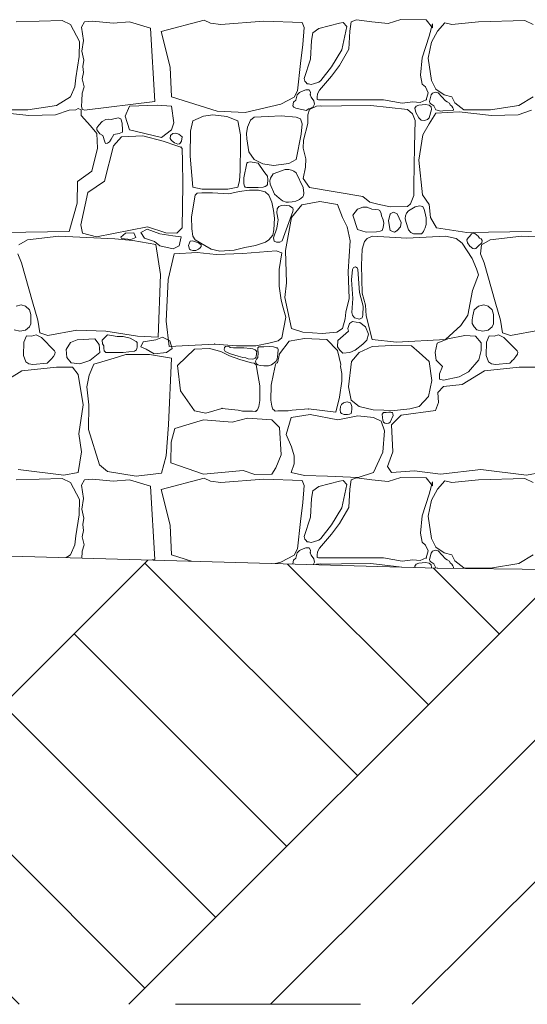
# Model space of a CAD drawing. Header units: millimetres. Extents: x 67877 to 166263, y -957 to 33454.
# Tile 17 of 98: x 75494 to 76482, y 716 to 2632. Entities that reach past the tile are written whole.
import ezdxf

# ---------------------------------------------------------------- set-up
doc = ezdxf.new("R2010")
doc.units = ezdxf.units.MM
doc.linetypes.add('Przerywana', pattern=[360, 180, -180])
doc.linetypes.add('Wipeout_Contour', pattern=[1000, 0, -1000])
for name, color, linetype, lineweight in [('0_Nr_pióra__1', 7, 'Continuous', 13), ('0_Nr_pióra__102', 9, 'Continuous', 5), ('0_Nr_pióra__93', 7, 'Continuous', 13), ('_elementy3d_Nr_pióra__102', 9, 'Continuous', 5), ('_elementy3d_Nr_pióra__2', 8, 'Continuous', 5)]:
    doc.layers.add(name, color=color, linetype=linetype, lineweight=lineweight)
doc.layers.add('_elementy3d', color=7, linetype='Continuous')

# ---------------------------------------------------------------- blocks, each defined once
blk = doc.blocks.new('*X24', base_point=(739731.4, 4226.7))
at = {"layer": '_elementy3d_Nr_pióra__102', "linetype": 'Continuous'}
for p, q in [((763838.7, -232.3), (763749, -234.5)), ((763855.3, -240.2), (763838.7, -232.3)), ((763872.4, -272.9), (763855.3, -240.2)), ((763882.3, -234.8), (763876.3, -245.3)), ((763876.3, -245.3), (763880.3, -271.3)), ((763897.9, -233.2), (763882.3, -234.8)), ((763938.3, -237.5), (763897.9, -233.2)), ((763970, -235), (763938.3, -237.5)), ((764010.5, -247.2), (763970, -235)), ((764019.1, -389.8), (764010.5, -247.2)), ((764031.4, -253.4), (764115.3, -231.6)), ((764115.3, -231.6), (764127.4, -237.3)), ((764127.4, -237.3), (764147.4, -240.2)), ((764147.4, -240.2), (764231.4, -233.5)), ((764231.4, -233.5), (764305.5, -235.8)), ((764305.5, -235.8), (764309.4, -245.7)), ((764309.4, -245.7), (764307.2, -279.1)), ((764338.4, -248), (764326.1, -256.3)), ((764378.1, -237.3), (764338.4, -248)), ((764385.5, -236.3), (764378.1, -237.3)), ((764382.8, -289.3), (764392.5, -243.7)), ((764392.5, -243.7), (764385.5, -236.3)), ((764400.9, -235), (764398.1, -253.1)), ((764411.3, -231.1), (764400.9, -235)), ((764441.5, -235), (764411.3, -231.1)), ((764473.2, -238), (764441.5, -235)), ((764497.9, -230.3), (764473.2, -238)), ((764547, -231.1), (764497.9, -230.3)), ((764559.1, -246.7), (764547, -231.1)), ((764552.7, -262.8), (764559.4, -238.7)), ((764559.4, -238.7), (764559.1, -246.7)), ((764583.4, -236.5), (764569, -252.9)), ((764596.8, -240.2), (764583.4, -236.5)), ((764649, -234.5), (764596.8, -240.2)), ((764738.7, -232.3), (764649, -234.5)), ((764755.3, -240.2), (764738.7, -232.3)), ((764049, -322.8), (764031.4, -253.4)), ((764326.1, -256.3), (764323.6, -271.4)), ((764398.1, -253.1), (764396.6, -288.3)), ((764539.1, -304.9), (764552.7, -262.8)), ((764569, -252.9), (764557.1, -274.4)), ((763871.6, -302.6), (763872.4, -272.9)), ((763880.3, -271.3), (763877, -291.9)), ((764307.2, -279.1), (764302.2, -315.8)), ((764323.6, -271.4), (764321.6, -307.4)), ((764557.1, -274.4), (764550.5, -305.4)), ((763865.2, -344), (763871.6, -302.6)), ((763877, -291.9), (763881, -309.4)), ((764362.7, -322.2), (764382.8, -289.3)), ((764396.6, -288.3), (764378.6, -320)), ((764536.1, -338.8), (764539.1, -304.9)), ((764550.5, -305.4), (764557.4, -348.7)), ((763881, -309.4), (763879.1, -321.5)), ((763879.1, -321.5), (763880.2, -333.4)), ((764051.3, -380.9), (764049, -322.8)), ((764302.2, -315.8), (764296.6, -368.8)), ((764321.6, -307.4), (764309.6, -344.8)), ((764341.7, -349.2), (764362.7, -322.2)), ((764378.6, -320), (764362.7, -340.8)), ((763863.2, -361.3), (763865.2, -344)), ((763880.2, -333.4), (763878, -345.8)), ((764309.6, -344.8), (764310.9, -350.1)), ((764362.7, -340.8), (764339.7, -367.5)), ((764538.8, -356.1), (764536.1, -338.8)), ((763855.3, -380.7), (763863.2, -361.3)), ((763881.3, -361), (763877.9, -373.4)), ((763878, -345.8), (763881.3, -361)), ((764310.9, -350.1), (764312.9, -352.2)), ((764312.9, -352.2), (764315.2, -355.2)), ((764315.2, -355.2), (764318, -355.7)), ((764318, -355.7), (764323.5, -356.8)), ((764323.5, -356.8), (764328, -355.4)), ((764328, -355.4), (764337.8, -352)), ((764337.8, -352), (764341.7, -349.2)), ((764545.8, -361.6), (764538.8, -356.1)), ((764551, -373), (764545.8, -361.6)), ((764557.4, -348.7), (764565.8, -366.1)), ((763827.5, -397.8), (763855.3, -380.7)), ((763877.9, -373.4), (763876.8, -388.5)), ((764140.3, -408.9), (764051.3, -380.9)), ((764289.9, -381.2), (764264.3, -395.3)), ((764296.6, -368.8), (764289.9, -381.2)), ((764296, -376.7), (764293.6, -387.5)), ((764300.7, -372.3), (764296, -376.7)), ((764307.8, -369.2), (764300.7, -372.3)), ((764313, -366.9), (764307.8, -369.2)), ((764319.6, -367), (764313, -366.9)), ((764321.7, -371.9), (764319.6, -367)), ((764321.4, -376.7), (764321.7, -371.9)), ((764323.1, -381.6), (764321.4, -376.7)), ((764328.3, -388.6), (764323.1, -381.6)), ((764334.7, -381.4), (764334.6, -386.2)), ((764335.2, -375.1), (764334.7, -381.4)), ((764339.7, -367.5), (764335.2, -375.1)), ((764547, -386.6), (764551, -373)), ((764556.7, -377.2), (764553.6, -389.6)), ((764559, -373.5), (764556.7, -377.2)), ((764565, -371.4), (764559, -373.5)), ((764570.2, -373), (764565, -371.4)), ((764565.8, -366.1), (764581.9, -376.7)), ((764584.8, -388.3), (764570.2, -373)), ((764581.9, -376.7), (764596.8, -380.7)), ((764596.8, -380.7), (764602.5, -392.3)), ((764727.5, -397.8), (764755.3, -380.7)), ((763772.1, -406.4), (763827.5, -397.8)), ((763876.8, -388.5), (763876.3, -399.2)), ((763876.3, -399.2), (763878, -404.8)), ((763882.3, -406.9), (764019.1, -389.8)), ((763970, -399.2), (763961.4, -418.2)), ((764023.3, -397.2), (763970, -399.2)), ((764051.7, -399.2), (764023.3, -397.2)), ((764055.7, -431.4), (764051.7, -399.2)), ((764264.3, -395.3), (764194.5, -411.5)), ((764288.9, -391.4), (764287.4, -398)), ((764287.4, -398), (764289.4, -401.2)), ((764293.6, -387.5), (764288.9, -391.4)), ((764289.4, -401.2), (764290.7, -401.6)), ((764290.7, -401.6), (764293.4, -402.9)), ((764333.5, -398.8), (764319.9, -405.7)), ((764321.4, -403.2), (764326.9, -400.2)), ((764326.9, -400.2), (764328.6, -397.7)), ((764329.8, -394.8), (764328.3, -388.6)), ((764328.6, -397.7), (764329.8, -394.8)), ((764340.4, -398.4), (764333.5, -398.8)), ((764334.6, -386.2), (764337.2, -386.6)), ((764337.2, -386.6), (764464, -386.4)), ((764343.6, -399), (764340.4, -398.4)), ((764382, -398), (764343.6, -399)), ((764439.3, -397.8), (764382, -398)), ((764510.6, -405.7), (764439.3, -397.8)), ((764464, -386.4), (764499.9, -393.3)), ((764499.9, -393.3), (764521.2, -390.3)), ((764521.2, -390.3), (764535.3, -391.8)), ((764527.7, -398.8), (764525, -402.8)), ((764532.9, -396.8), (764527.7, -398.8)), ((764545.5, -395.5), (764532.9, -396.8)), ((764535.3, -391.8), (764547, -386.6)), ((764552.9, -396.8), (764545.5, -395.5)), ((764556.5, -400.1), (764552.9, -396.8)), ((764553.6, -389.6), (764553.8, -392.6)), ((764553.8, -392.6), (764555.7, -394.3)), ((764555.7, -394.3), (764561.8, -398)), ((764557.5, -405.6), (764556.5, -400.1)), ((764561.8, -398), (764565.7, -406)), ((764587.9, -390.6), (764584.8, -388.3)), ((764592.2, -393.3), (764587.9, -390.6)), ((764593.7, -396.1), (764592.2, -393.3)), ((764596.8, -398.7), (764593.7, -396.1)), ((764599, -401.9), (764596.8, -398.7)), ((764600.3, -404.6), (764599, -401.9)), ((764602.5, -392.3), (764620.1, -405.9)), ((764672.1, -406.4), (764727.5, -397.8)), ((763773.8, -417.3), (763710.9, -410.1)), ((763720.1, -405.9), (763772.1, -406.4)), ((763826.1, -415.6), (763773.8, -417.3)), ((763852.1, -406.7), (763826.1, -415.6)), ((763865.1, -405.8), (763852.1, -406.7)), ((763869.6, -403.5), (763865.1, -405.8)), ((763875.9, -406.2), (763869.6, -403.5)), ((763875.6, -417.3), (763875.9, -406.2)), ((763893.9, -436.9), (763875.6, -417.3)), ((763878, -404.8), (763882.3, -406.9)), ((763947.5, -421.5), (763934.1, -425)), ((763953.1, -423.4), (763947.5, -421.5)), ((763961.4, -418.2), (763970, -445.2)), ((764113.4, -418.2), (764093, -427.7)), ((764131.6, -416.1), (764113.4, -418.2)), ((764159.4, -418.8), (764131.6, -416.1)), ((764194.5, -411.5), (764140.3, -408.9)), ((764180.8, -427.7), (764159.4, -418.8)), ((764212.5, -420.6), (764205.1, -426.5)), ((764239.5, -418.8), (764212.5, -420.6)), ((764264.7, -418), (764239.5, -418.8)), ((764294, -420.6), (764264.7, -418)), ((764293.4, -402.9), (764296, -403.2)), ((764302.7, -423.8), (764294, -420.6)), ((764296, -403.2), (764313.8, -407.2)), ((764313.8, -407.2), (764317.8, -404.3)), ((764317, -415.6), (764316.7, -432.8)), ((764319.9, -405.7), (764317, -415.6)), ((764317.8, -404.3), (764321.4, -403.2)), ((764520.1, -414.1), (764510.6, -405.7)), ((764525.2, -427.1), (764520.1, -414.1)), ((764525, -402.8), (764526.7, -411.3)), ((764526.7, -411.3), (764532.9, -421.5)), ((764532.9, -421.5), (764536.9, -426.2)), ((764549.4, -424.9), (764552.9, -421.5)), ((764552.9, -421.5), (764557.5, -405.6)), ((764565.8, -412.6), (764552.9, -433.2)), ((764565.7, -406), (764571.2, -407.2)), ((764610.9, -410.1), (764565.8, -412.6)), ((764571.2, -407.2), (764574.6, -408.5)), ((764574.6, -408.5), (764579.5, -408.2)), ((764579.5, -408.2), (764598.9, -407.7)), ((764598.9, -407.7), (764600.3, -406.5)), ((764600.3, -406.5), (764600.3, -404.6)), ((764673.8, -417.3), (764610.9, -410.1)), ((764620.1, -405.9), (764672.1, -406.4)), ((764726.1, -415.6), (764673.8, -417.3)), ((764752.1, -406.7), (764726.1, -415.6)), ((763906.3, -452), (763893.9, -436.9)), ((763909.8, -435.9), (763906.3, -441)), ((763916.5, -429.1), (763909.8, -435.9)), ((763923.8, -424.6), (763916.5, -429.1)), ((763928.4, -424.5), (763923.8, -424.6)), ((763934.1, -425), (763928.4, -424.5)), ((763955.3, -431.8), (763953.1, -423.4)), ((763956.2, -445.4), (763955.3, -431.8)), ((764051.7, -445.2), (764055.7, -431.4)), ((764093, -427.7), (764088.7, -447.8)), ((764186, -454.5), (764180.8, -427.7)), ((764199.5, -440.1), (764197.4, -452.1)), ((764205.1, -426.5), (764199.5, -440.1)), ((764305.8, -433.1), (764302.7, -423.8)), ((764303.4, -453.6), (764305.8, -433.1)), ((764316.7, -432.8), (764308.5, -464.9)), ((764523.9, -477.6), (764525.2, -427.1)), ((764536.9, -426.2), (764543.4, -426.8)), ((764552.9, -433.2), (764540.1, -455)), ((764543.4, -426.8), (764549.4, -424.9)), ((763906.3, -441), (763906.3, -445.2)), ((763906.3, -445.2), (763912.2, -452.8)), ((763907.3, -481), (763906.3, -452)), ((763912.2, -452.8), (763918.2, -455.8)), ((763918.2, -455.8), (763921.9, -468.1)), ((763934.1, -463.2), (763939.1, -453.9)), ((763954.4, -458.4), (763938.5, -476.3)), ((763939.1, -453.9), (763949.7, -452.1)), ((763949.7, -452.1), (763955.9, -449.5)), ((763995.5, -457), (763954.4, -458.4)), ((763955.9, -449.5), (763956.2, -445.4)), ((763970, -445.2), (764031.9, -459.9)), ((764035.1, -467.1), (763995.5, -457)), ((764031.9, -459.9), (764051.7, -445.2)), ((764048.6, -462), (764049.6, -456.1)), ((764049.6, -456.1), (764054, -452.1)), ((764054, -452.1), (764060, -451.4)), ((764060, -451.4), (764065.5, -453.3)), ((764065.5, -453.3), (764072.2, -458.4)), ((764072.2, -458.4), (764071, -467)), ((764088.7, -447.8), (764087.8, -496.4)), ((764185.8, -474.3), (764186, -454.5)), ((764197.4, -452.1), (764197.7, -462.3)), ((764294, -502.6), (764303.4, -453.6)), ((764540.1, -455), (764532.9, -503.8)), ((763938.5, -476.3), (763921.2, -545.1)), ((763921.9, -468.1), (763923.3, -471.4)), ((763923.3, -471.4), (763927.2, -470.9)), ((763927.2, -470.9), (763930.6, -468.2)), ((763930.6, -468.2), (763934.1, -463.2)), ((764061.9, -476.3), (764035.1, -467.1)), ((764051.7, -465.7), (764048.6, -462)), ((764057.2, -470.4), (764051.7, -465.7)), ((764063.9, -472.8), (764057.2, -470.4)), ((764069.9, -478.5), (764061.9, -476.3)), ((764066.9, -472.4), (764063.9, -472.8)), ((764068.5, -470.7), (764066.9, -472.4)), ((764071, -467), (764068.5, -470.7)), ((764072.4, -481.5), (764069.9, -478.5)), ((764185.1, -524.5), (764185.8, -474.3)), ((764197.7, -462.3), (764201.7, -487.5)), ((764308.5, -464.9), (764307.5, -480.5)), ((764523.1, -552.9), (764523.9, -477.6)), ((763896.2, -525.3), (763907.3, -481)), ((764072.5, -483.9), (764072.4, -481.5)), ((764072.8, -504.3), (764072.5, -483.9)), ((764087.8, -496.4), (764093, -556.6)), ((764201.7, -487.5), (764212.5, -502.6)), ((764307.5, -480.5), (764312.9, -501.5)), ((764073.7, -552.1), (764072.8, -504.3)), ((764197.7, -509.7), (764192.3, -538.1)), ((764199.5, -508.5), (764197.7, -509.7)), ((764204.7, -507), (764199.5, -508.5)), ((764220.3, -509.7), (764204.7, -507)), ((764212.5, -502.6), (764229.4, -511.2)), ((764230.9, -525.8), (764220.3, -509.7)), ((764229.4, -511.2), (764249.9, -514.4)), ((764249.9, -514.4), (764279.9, -510.8)), ((764279.9, -510.8), (764294, -502.6)), ((764312.9, -501.5), (764312.1, -517.9)), ((764532.9, -503.8), (764539.8, -571.4)), ((763868.7, -545.6), (763896.2, -525.3)), ((764183.6, -544.5), (764185.1, -524.5)), ((764235.5, -532.2), (764230.9, -525.8)), ((764238.2, -535.4), (764235.5, -532.2)), ((764239.1, -541.4), (764238.2, -535.4)), ((764249.3, -530.8), (764244, -538.8)), ((764272.3, -522.3), (764249.3, -530.8)), ((764279.9, -522), (764272.3, -522.3)), ((764284.7, -523.2), (764279.9, -522)), ((764289.7, -525.4), (764284.7, -523.2)), ((764293.9, -528.8), (764289.7, -525.4)), ((764307.4, -557.4), (764293.9, -528.8)), ((764312.1, -517.9), (764307.7, -539.4)), ((763867.7, -587.5), (763868.7, -545.6)), ((763921.2, -545.1), (763889, -566.7)), ((764072.3, -635.5), (764073.7, -552.1)), ((764180.8, -556.6), (764183.6, -544.5)), ((764192.3, -538.1), (764192.2, -550.3)), ((764192.2, -550.3), (764193.7, -554.5)), ((764193.7, -554.5), (764194.7, -556.8)), ((764229.6, -556.6), (764233.9, -555.5)), ((764233.9, -555.5), (764237.2, -553.2)), ((764237.2, -553.2), (764238.4, -551.2)), ((764238.4, -551.2), (764239.1, -541.4)), ((764244, -538.8), (764242.7, -544.3)), ((764242.7, -544.3), (764243.7, -550.9)), ((764243.7, -550.9), (764252, -570.1)), ((764307.7, -539.4), (764319.9, -557.3)), ((764522.7, -573.1), (764523.1, -552.9)), ((763889, -566.7), (763874.9, -629.8)), ((764097.8, -572.3), (764090.5, -614.1)), ((764093, -556.6), (764111.3, -560.6)), ((764101.5, -568.1), (764097.8, -572.3)), ((764110.5, -567.8), (764101.5, -568.1)), ((764131.4, -567.5), (764110.5, -567.8)), ((764111.3, -560.6), (764136.7, -560.3)), ((764163.2, -569.4), (764131.4, -567.5)), ((764136.7, -560.3), (764160.9, -560.2)), ((764160.9, -560.2), (764180.8, -556.6)), ((764183.2, -565), (764163.2, -569.4)), ((764203.5, -562.2), (764183.2, -565)), ((764194.7, -556.8), (764197.7, -557.4)), ((764197.7, -557.4), (764220.3, -557.4)), ((764220.6, -562.5), (764203.5, -562.2)), ((764220.3, -557.4), (764229.6, -556.6)), ((764233.8, -565.5), (764220.6, -562.5)), ((764240.9, -572.3), (764233.8, -565.5)), ((764246.8, -585.9), (764240.9, -572.3)), ((764252, -570.1), (764260.8, -577.8)), ((764306.7, -575.6), (764308.5, -573)), ((764309.1, -568.3), (764307.4, -557.4)), ((764308.5, -573), (764309.1, -568.3)), ((764319.9, -557.3), (764423.9, -575)), ((764516.6, -588.8), (764522.7, -573.1)), ((764539.8, -571.4), (764552.7, -590.5)), ((763852.1, -643), (763867.7, -587.5)), ((764250.2, -601.9), (764246.8, -585.9)), ((764265.7, -592.2), (764260.4, -594.3)), ((764260.8, -577.8), (764267.7, -583.2)), ((764270.4, -591.6), (764265.7, -592.2)), ((764267.7, -583.2), (764274.6, -585.7)), ((764281, -592.7), (764270.4, -591.6)), ((764274.6, -585.7), (764278.8, -586)), ((764278.8, -586), (764286, -585.4)), ((764287.8, -597.2), (764281, -592.7)), ((764305.3, -591.2), (764284.7, -615.5)), ((764286, -585.4), (764293.6, -583.6)), ((764293.6, -583.6), (764300.7, -580.5)), ((764300.7, -580.5), (764306.7, -575.6)), ((764339.9, -584.8), (764305.3, -591.2)), ((764374.1, -590.2), (764339.9, -584.8)), ((764384.3, -615.5), (764374.1, -590.2)), ((764423.9, -575), (764437.6, -585.9)), ((764437.6, -585.9), (764455.4, -590)), ((764455.4, -590), (764477.5, -595)), ((764477.5, -595), (764510.6, -593.9)), ((764510.6, -593.9), (764516.6, -588.8)), ((764534, -593.2), (764525.3, -595.1)), ((764540.2, -594), (764534, -593.2)), ((764542.8, -600.1), (764540.2, -594)), ((764552.7, -590.5), (764555.2, -615.5)), ((764252.1, -617.1), (764250.2, -601.9)), ((764257.3, -598.6), (764256.6, -606.3)), ((764256.6, -606.3), (764258.9, -620.3)), ((764260.4, -594.3), (764257.3, -598.6)), ((764266.9, -661.3), (764287.6, -604.2)), ((764287.6, -604.2), (764288, -600)), ((764288, -600), (764287.8, -597.2)), ((764413.2, -599.4), (764404.1, -611)), ((764404.1, -611), (764413.2, -638.7)), ((764423.8, -595.7), (764413.2, -599.4)), ((764431.8, -595.2), (764423.8, -595.7)), ((764433.5, -595.9), (764431.8, -595.2)), ((764441.5, -599.4), (764433.5, -595.9)), ((764454.4, -600.9), (764441.5, -599.4)), ((764456.8, -602.1), (764454.4, -600.9)), ((764459.2, -607.6), (764456.8, -602.1)), ((764460.1, -612.2), (764459.2, -607.6)), ((764463.2, -620.4), (764460.1, -612.2)), ((764477.1, -608.8), (764473.9, -621.9)), ((764483.2, -605.5), (764477.1, -608.8)), ((764490.3, -608.8), (764483.2, -605.5)), ((764498.2, -625.6), (764490.3, -608.8)), ((764506.9, -612.2), (764506.2, -617.5)), ((764508.5, -606.9), (764506.9, -612.2)), ((764512.6, -602.6), (764508.5, -606.9)), ((764525.3, -595.1), (764512.6, -602.6)), ((764544.6, -604.7), (764542.8, -600.1)), ((764546.7, -616), (764544.6, -604.7)), ((763874.9, -629.8), (763878.6, -645.9)), ((764090.5, -614.1), (764090.8, -637.9)), ((764250.5, -639.3), (764252.1, -617.1)), ((764257.8, -627.8), (764256.2, -636.3)), ((764258.9, -620.3), (764257.8, -627.8)), ((764284.7, -615.5), (764273.1, -679.9)), ((764393.4, -634), (764384.3, -615.5)), ((764464.8, -626.4), (764463.2, -620.4)), ((764463.5, -634.8), (764464.8, -626.4)), ((764473.9, -621.9), (764477.1, -641)), ((764497, -633.5), (764498.2, -625.6)), ((764506.2, -617.5), (764507.1, -623.4)), ((764507.1, -623.4), (764512.6, -639.7)), ((764545, -635.9), (764547.2, -629.4)), ((764547.2, -629.4), (764546.7, -616)), ((764555.2, -615.5), (764566.8, -635.8)), ((763726, -644.9), (763852.1, -643)), ((763878.6, -645.9), (763905.8, -653.4)), ((763905.8, -653.4), (764004.9, -633.5)), ((763953.1, -653.6), (763962.2, -646.2)), ((763962.2, -646.2), (763978.1, -645.6)), ((763978.1, -645.6), (763982.2, -654.5)), ((764004, -638.3), (763991.9, -644.5)), ((763991.9, -644.5), (763999, -655.7)), ((764028.7, -647.7), (764004, -638.3)), ((764004.9, -633.5), (764040.6, -645.4)), ((764054, -651.2), (764028.7, -647.7)), ((764040.6, -645.4), (764061.9, -645.9)), ((764070.5, -653), (764054, -651.2)), ((764061.9, -645.9), (764072.3, -635.5)), ((764090.8, -637.9), (764092.8, -651.8)), ((764240.9, -658.8), (764248.9, -649.7)), ((764248.9, -649.7), (764250.5, -639.3)), ((764256.2, -636.3), (764250.1, -655.2)), ((764399.1, -661.3), (764393.4, -634)), ((764413.2, -638.7), (764430.1, -644.4)), ((764430.1, -644.4), (764450.4, -643.2)), ((764450.4, -643.2), (764457.5, -641.9)), ((764457.5, -641.9), (764461, -640.6)), ((764461, -640.6), (764462, -638.7)), ((764462, -638.7), (764463.5, -634.8)), ((764477.1, -641), (764485, -644.3)), ((764485, -644.3), (764490.3, -641)), ((764490.3, -641), (764497, -633.5)), ((764512.6, -639.7), (764517.2, -644.7)), ((764517.2, -644.7), (764522.4, -647.5)), ((764522.4, -647.5), (764529.9, -647.6)), ((764529.9, -647.6), (764538.1, -647.4)), ((764538.1, -647.4), (764539.8, -645.4)), ((764539.8, -645.4), (764541.5, -643)), ((764541.5, -643), (764542.8, -639.7)), ((764542.8, -639.7), (764545, -635.9)), ((764566.8, -635.8), (764626, -644.9)), ((764626, -644.9), (764752.1, -643)), ((764635.3, -647.6), (764631.9, -651.9)), ((764638.4, -646.3), (764635.3, -647.6)), ((764641.6, -646.9), (764638.4, -646.3)), ((764648, -651.9), (764641.6, -646.9)), ((763771.1, -659.1), (763754.5, -669)), ((763832.3, -651.9), (763771.1, -659.1)), ((763941.5, -657.3), (763832.3, -651.9)), ((763976.4, -660.5), (763941.5, -657.3)), ((763954.5, -656.8), (763953.1, -653.6)), ((763972.5, -658.3), (763954.5, -656.8)), ((763982.2, -654.5), (763972.5, -658.3)), ((764021.2, -668.4), (763976.4, -660.5)), ((763999, -655.7), (764018.7, -662.1)), ((764018.7, -662.1), (764029, -671)), ((764030.1, -726.7), (764021.2, -668.4)), ((764066.7, -671), (764070.5, -653)), ((764086.2, -664.9), (764084.6, -670.4)), ((764084.6, -670.4), (764086.2, -677)), ((764087.9, -661.8), (764086.2, -664.9)), ((764092, -661.2), (764087.9, -661.8)), ((764103.7, -664.9), (764092, -661.2)), ((764092.8, -651.8), (764097.8, -658.8)), ((764097.8, -658.8), (764116.1, -670.3)), ((764109.3, -668.5), (764103.7, -664.9)), ((764109, -672.2), (764109.3, -668.5)), ((764116.1, -670.3), (764128.4, -677)), ((764194.3, -674.3), (764214.8, -669.8)), ((764214.8, -669.8), (764234.3, -663.5)), ((764234.3, -663.5), (764240.9, -658.8)), ((764250.1, -655.2), (764251.5, -661.5)), ((764251.5, -661.5), (764255.7, -663.8)), ((764255.7, -663.8), (764261.9, -663.5)), ((764261.9, -663.5), (764266.9, -661.3)), ((764395.4, -720.5), (764399.1, -661.3)), ((764426.9, -662.3), (764422.7, -677.1)), ((764432.1, -656.3), (764426.9, -662.3)), ((764442, -651.9), (764432.1, -656.3)), ((764509.3, -655.6), (764442, -651.9)), ((764584.8, -651.9), (764509.3, -655.6)), ((764605.4, -656.3), (764584.8, -651.9)), ((764616.8, -665.3), (764605.4, -656.3)), ((764636.4, -695.2), (764616.8, -665.3)), ((764628.3, -655.5), (764626.2, -658.8)), ((764626.2, -658.8), (764627.4, -665.1)), ((764627.4, -665.1), (764631.9, -671.7)), ((764631.9, -651.9), (764628.3, -655.5)), ((764650.8, -655.8), (764648, -651.9)), ((764648, -671.7), (764655.1, -664.8)), ((764653.7, -657.3), (764650.8, -655.8)), ((764654.5, -669), (764652.7, -686.6)), ((764655.6, -660.5), (764653.7, -657.3)), ((764671.1, -659.1), (764654.5, -669)), ((764655.1, -664.8), (764655.6, -660.5)), ((764732.3, -651.9), (764671.1, -659.1)), ((764841.5, -657.3), (764732.3, -651.9)), ((763752.7, -686.6), (763759.8, -704.1)), ((764029, -671), (764054.9, -676.3)), ((764056.5, -686.3), (764044.8, -736)), ((764054.9, -676.3), (764066.7, -671)), ((764101.3, -683.5), (764056.5, -686.3)), ((764086.2, -677), (764088.7, -678.8)), ((764088.7, -678.8), (764092.7, -679.7)), ((764092.7, -679.7), (764098.6, -680)), ((764098.6, -680), (764103.7, -677)), ((764138.6, -687.7), (764101.3, -683.5)), ((764103.7, -677), (764107.4, -674.9)), ((764107.4, -674.9), (764109, -672.2)), ((764128.4, -677), (764145.4, -681)), ((764190.1, -686), (764138.6, -687.7)), ((764145.4, -681), (764173.3, -679.4)), ((764173.3, -679.4), (764194.3, -674.3)), ((764255.3, -680.4), (764190.1, -686)), ((764266.2, -684.5), (764255.3, -680.4)), ((764261.2, -716.6), (764266.2, -684.5)), ((764273.1, -679.9), (764275.5, -743)), ((764422.7, -677.1), (764420.9, -708.3)), ((764631.9, -671.7), (764637.5, -676.1)), ((764637.5, -676.1), (764640.4, -676.9)), ((764640.4, -676.9), (764643.3, -676.1)), ((764643.3, -676.1), (764645.4, -673.9)), ((764645.4, -673.9), (764648, -671.7)), ((764652.7, -686.6), (764659.8, -704.1)), ((763759.8, -704.1), (763781.2, -779.9)), ((764420.9, -708.3), (764422.2, -762.6)), ((764645.1, -715.5), (764636.4, -695.2)), ((764659.8, -704.1), (764681.2, -779.9)), ((764025.4, -848.3), (764030.1, -726.7)), ((764260.7, -749.1), (764261.2, -716.6)), ((764397.4, -773), (764395.4, -720.5)), ((764403.6, -716.6), (764401.8, -736.7)), ((764405.5, -713), (764403.6, -716.6)), ((764409.4, -711.6), (764405.5, -713)), ((764413.2, -714.1), (764409.4, -711.6)), ((764414.2, -716.6), (764413.2, -714.1)), ((764417.4, -761.9), (764414.2, -716.6)), ((764637.1, -757.9), (764648.5, -727.4)), ((764648.5, -727.4), (764645.1, -715.5)), ((764044.8, -736), (764040.9, -817.4)), ((764275.5, -743), (764272.1, -771.5)), ((764401.8, -736.7), (764404.5, -773.2)), ((764264.5, -776.2), (764260.7, -749.1)), ((764424.2, -788), (764417.4, -761.9)), ((764422.2, -762.6), (764428.8, -786.4)), ((764627.7, -805.4), (764637.1, -757.9)), ((763759.2, -785.5), (763749, -788.4)), ((763767.5, -788), (763759.2, -785.5)), ((763781.2, -779.9), (763791.6, -815.6)), ((764268.7, -791.4), (764264.5, -776.2)), ((764272.1, -771.5), (764284.7, -831.4)), ((764390.7, -800), (764397.4, -773)), ((764404.5, -773.2), (764402.3, -800.8)), ((764659.2, -785.5), (764649, -788.4)), ((764667.5, -788), (764659.2, -785.5)), ((764681.2, -779.9), (764691.6, -815.6)), ((763775.5, -795.6), (763767.5, -788)), ((763777.8, -804.2), (763775.5, -795.6)), ((763778, -813.6), (763777.8, -804.2)), ((764274, -809.4), (764268.7, -791.4)), ((764389.5, -812.9), (764390.7, -800)), ((764402.3, -800.8), (764403.6, -805.4)), ((764424, -805.4), (764424.2, -788)), ((764428.8, -786.4), (764430.1, -806.9)), ((764640.2, -795.6), (764637.4, -807.3)), ((764649, -788.4), (764640.2, -795.6)), ((764675.5, -795.6), (764667.5, -788)), ((764677.8, -804.2), (764675.5, -795.6)), ((764678, -813.6), (764677.8, -804.2)), ((763775.5, -828.7), (763778.1, -822.6)), ((763778.1, -822.6), (763778, -813.6)), ((763791.6, -815.6), (763795.1, -840.1)), ((764040.9, -817.4), (764046.9, -866.4)), ((764266.2, -849.8), (764274, -809.4)), ((764384.3, -831.4), (764389.5, -812.9)), ((764397.6, -822.1), (764395.7, -827.5)), ((764403.6, -818.2), (764397.6, -822.1)), ((764403.6, -805.4), (764407.3, -810.6)), ((764411, -819.1), (764403.6, -818.2)), ((764407.3, -810.6), (764417.2, -813.7)), ((764418, -820.2), (764411, -819.1)), ((764417.2, -813.7), (764422.3, -811)), ((764429, -828.5), (764418, -820.2)), ((764422.3, -811), (764424, -805.4)), ((764430.1, -806.9), (764442, -853.2)), ((764614.4, -825.5), (764627.7, -805.4)), ((764636.3, -814.5), (764636.2, -822)), ((764636.2, -822), (764640.2, -828.7)), ((764637.4, -807.3), (764636.3, -814.5)), ((764675.5, -828.7), (764678.1, -822.6)), ((764678.1, -822.6), (764678, -813.6)), ((764691.6, -815.6), (764695.1, -840.1)), ((763745.5, -834.3), (763756.6, -837.1)), ((763756.6, -837.1), (763767.3, -835)), ((763767.3, -835), (763775.5, -828.7)), ((763795.1, -840.1), (763810.7, -845.3)), ((763810.7, -845.3), (763867.2, -834.9)), ((763867.2, -834.9), (763923.4, -836.9)), ((763923.4, -836.9), (763985.6, -846.3)), ((764284.7, -831.4), (764307, -839.1)), ((764307, -839.1), (764344.6, -841.4)), ((764344.6, -841.4), (764373.4, -839.1)), ((764373.4, -839.1), (764384.3, -831.4)), ((764395.7, -836.7), (764375, -855.1)), ((764395.7, -827.5), (764394.4, -831.7)), ((764394.4, -831.7), (764395.7, -836.7)), ((764434.4, -842.5), (764429, -828.5)), ((764431.6, -854.6), (764434.4, -842.5)), ((764584.8, -853.2), (764614.4, -825.5)), ((764640.2, -828.7), (764645.5, -834.3)), ((764645.5, -834.3), (764656.6, -837.1)), ((764656.6, -837.1), (764667.3, -835)), ((764667.3, -835), (764675.5, -828.7)), ((764695.1, -840.1), (764710.7, -845.3)), ((764710.7, -845.3), (764767.2, -834.9)), ((763764, -858.4), (763763.6, -884)), ((763769.6, -846), (763764, -858.4)), ((763779.3, -846.4), (763769.6, -846)), ((763787.9, -844.2), (763779.3, -846.4)), ((763798.3, -849.3), (763787.9, -844.2)), ((763824.1, -875), (763798.3, -849.3)), ((763854.8, -858.9), (763846.5, -872.3)), ((763867.7, -853.5), (763854.8, -858.9)), ((763902.3, -852), (763867.7, -853.5)), ((763910.5, -862.7), (763902.3, -852)), ((763923.4, -847), (763916.5, -854.2)), ((763916.5, -854.2), (763917.1, -861.3)), ((763917.1, -861.3), (763919.9, -865.5)), ((763926.9, -843.7), (763923.4, -847)), ((763934.8, -845.5), (763926.9, -843.7)), ((763945.5, -847.3), (763934.8, -845.5)), ((763957.6, -847), (763945.5, -847.3)), ((763971.3, -850.7), (763957.6, -847)), ((763977.2, -853.9), (763971.3, -850.7)), ((763982.8, -856.7), (763977.2, -853.9)), ((763984.9, -859), (763982.8, -856.7)), ((763984.9, -864.1), (763984.9, -859)), ((763985.6, -846.3), (764025.4, -848.3)), ((763991.9, -867.3), (763996.6, -857.6)), ((763996.6, -857.6), (764020.8, -853.9)), ((764020.8, -853.9), (764033.8, -848.5)), ((764033.8, -848.5), (764048.3, -855.7)), ((764046.9, -866.4), (764135.6, -862)), ((764048.3, -855.7), (764053, -870.6)), ((764135.6, -862), (764177.7, -865.1)), ((764215.5, -865.1), (764240.5, -860.1)), ((764240.5, -860.1), (764258.7, -855.8)), ((764258.7, -855.8), (764266.2, -849.8)), ((764261.6, -880.7), (764280.5, -856)), ((764280.5, -856), (764310.5, -851.3)), ((764310.5, -851.3), (764353.6, -853.2)), ((764353.6, -853.2), (764374.5, -874.3)), ((764375, -855.1), (764374.4, -867.3)), ((764423.6, -862.3), (764431.6, -854.6)), ((764442, -853.2), (764489.3, -858.2)), ((764489.3, -858.2), (764584.8, -853.2)), ((764568.3, -860.2), (764564.6, -878.1)), ((764588.8, -852), (764568.3, -860.2)), ((764621.8, -845.1), (764588.8, -852)), ((764642.8, -846.8), (764621.8, -845.1)), ((764654, -859.7), (764642.8, -846.8)), ((764653.7, -874.5), (764654, -859.7)), ((764664, -858.4), (764663.6, -884)), ((764669.6, -846), (764664, -858.4)), ((764679.3, -846.4), (764669.6, -846)), ((764687.9, -844.2), (764679.3, -846.4)), ((764698.3, -849.3), (764687.9, -844.2)), ((764724.1, -875), (764698.3, -849.3)), ((763825, -877.6), (763824.1, -875)), ((763824.4, -881.9), (763825, -877.6)), ((763846.5, -872.3), (763848.1, -888.4)), ((763892.7, -893.6), (763911.9, -878.2)), ((763911.9, -878.2), (763910.5, -862.7)), ((763919.9, -865.5), (763919.8, -869.8)), ((763919.8, -869.8), (763920.4, -874.9)), ((763920.4, -874.9), (763923.4, -878.3)), ((763923.4, -878.3), (763957.6, -878.3)), ((763957.6, -878.3), (763979.3, -875.6)), ((763979.3, -875.6), (763983.3, -872.9)), ((763983.3, -872.9), (763984.4, -868.1)), ((763984.4, -868.1), (763984.9, -864.1)), ((764002.4, -871.6), (763991.9, -867.3)), ((764017.6, -881), (764002.4, -871.6)), ((764041.8, -878.1), (764017.6, -881)), ((764053, -870.6), (764041.8, -878.1)), ((764096.3, -871.9), (764063, -903.6)), ((764125.4, -870.3), (764096.3, -871.9)), ((764147.2, -876.2), (764125.4, -870.3)), ((764164.4, -885), (764147.2, -876.2)), ((764154.6, -868.5), (764154, -872.4)), ((764154, -872.4), (764155.6, -876.2)), ((764156.4, -866.5), (764154.6, -868.5)), ((764155.6, -876.2), (764166.4, -880.7)), ((764160, -866.1), (764156.4, -866.5)), ((764162.5, -866.6), (764160, -866.1)), ((764164.5, -867.5), (764162.5, -866.6)), ((764165.6, -868.7), (764164.5, -867.5)), ((764172, -869.3), (764165.6, -868.7)), ((764166.4, -880.7), (764181.4, -885.6)), ((764191.9, -869.2), (764172, -869.3)), ((764177.7, -865.1), (764215.5, -865.1)), ((764204.7, -870.4), (764191.9, -869.2)), ((764209.7, -871.2), (764204.7, -870.4)), ((764214.3, -873.4), (764209.7, -871.2)), ((764216.1, -875), (764214.3, -873.4)), ((764217.2, -877.2), (764216.1, -875)), ((764216.7, -882.4), (764217, -879.8)), ((764217, -879.8), (764217.2, -877.2)), ((764219.4, -869.2), (764219.1, -872.9)), ((764219.1, -872.9), (764220.3, -879)), ((764221.2, -867.4), (764219.4, -869.2)), ((764220.3, -879), (764219.6, -888)), ((764223.4, -867.6), (764221.2, -867.4)), ((764231.4, -867.1), (764223.4, -867.6)), ((764242.6, -866.5), (764231.4, -867.1)), ((764249.9, -867.2), (764242.6, -866.5)), ((764255.3, -869.2), (764249.9, -867.2)), ((764257.8, -869.5), (764255.3, -869.2)), ((764257, -891.1), (764258.6, -881.2)), ((764259, -872.2), (764257.8, -869.5)), ((764257.8, -898.5), (764261.6, -880.7)), ((764258.6, -881.2), (764259, -872.2)), ((764374.4, -867.3), (764378.7, -873.9)), ((764374.5, -874.3), (764380.9, -901.7)), ((764378.7, -873.9), (764384.6, -879.6)), ((764384.6, -879.6), (764398.4, -878.5)), ((764398.4, -878.5), (764408.9, -873.6)), ((764416.7, -878.5), (764401.6, -895.6)), ((764408.9, -873.6), (764423.6, -862.3)), ((764442, -866.9), (764416.7, -878.5)), ((764479.6, -864.9), (764442, -866.9)), ((764518.3, -865.1), (764479.6, -864.9)), ((764533.6, -878.5), (764518.3, -865.1)), ((764552.9, -895.8), (764533.6, -878.5)), ((764564.6, -878.1), (764566.6, -893.1)), ((764649.4, -892.9), (764653.7, -874.5)), ((764725, -877.6), (764724.1, -875)), ((764724.4, -881.9), (764725, -877.6)), ((763763.6, -884), (763768.2, -896.5)), ((763768.2, -896.5), (763773.9, -900.6)), ((763781.7, -902), (763809.5, -899.4)), ((763809.5, -899.4), (763813.3, -895.2)), ((763813.2, -895.3), (763817.4, -891.6)), ((763817.4, -891.6), (763821.6, -886.1)), ((763821.6, -886.1), (763824.4, -881.9)), ((763848.1, -888.4), (763856, -898.6)), ((763856, -898.6), (763873.1, -900.3)), ((763873.1, -900.3), (763892.7, -893.6)), ((763916, -896.3), (763900.6, -901)), ((763940, -889.4), (763916, -896.3)), ((763962.8, -882.5), (763940, -889.4)), ((763985.8, -882.5), (763962.8, -882.5)), ((764008.8, -882.5), (763985.8, -882.5)), ((764051.4, -889.5), (764008.8, -882.5)), ((764045.8, -1019.1), (764051.4, -889.5)), ((764184.4, -891.9), (764164.4, -885)), ((764181.4, -885.6), (764190.5, -888)), ((764195.4, -895.2), (764184.4, -891.9)), ((764190.5, -888), (764196.2, -889)), ((764207.2, -898.4), (764195.4, -895.2)), ((764196.2, -889), (764200.8, -890.5)), ((764200.8, -890.5), (764208.3, -891.2)), ((764212.3, -899.4), (764207.2, -898.4)), ((764208.3, -891.2), (764211.7, -890.9)), ((764211.7, -890.9), (764214.3, -889.6)), ((764216.3, -902.6), (764212.3, -899.4)), ((764214.3, -889.6), (764215.5, -888)), ((764216.8, -891.4), (764215.2, -895.4)), ((764215.2, -895.4), (764216, -899.6)), ((764215.5, -888), (764216.1, -885.8)), ((764216, -899.6), (764219.4, -902.6)), ((764216.1, -885.8), (764216.7, -882.4)), ((764219.6, -888), (764216.8, -891.4)), ((764246.2, -902.6), (764254.6, -896.1)), ((764253.7, -901.7), (764254.8, -898.8)), ((764254.6, -896.1), (764257, -891.1)), ((764254.8, -898.8), (764257.8, -898.5)), ((764401.6, -895.6), (764395.7, -944.9)), ((764558.1, -932.7), (764552.9, -895.8)), ((764566.6, -893.1), (764578.9, -905.3)), ((764629, -915.7), (764649.4, -892.9)), ((764663.6, -884), (764668.2, -896.5)), ((764668.2, -896.5), (764673.9, -900.6)), ((764681.7, -902), (764709.5, -899.4)), ((764709.5, -899.4), (764713.3, -895.2)), ((764713.2, -895.3), (764717.4, -891.6)), ((764717.4, -891.6), (764721.6, -886.1)), ((764721.6, -886.1), (764724.4, -881.9)), ((763760.4, -914.2), (763717.1, -940.4)), ((763827.8, -906.7), (763760.4, -914.2)), ((763773.9, -900.6), (763781.7, -902)), ((763858.8, -907.2), (763827.8, -906.7)), ((763870.1, -921), (763858.8, -907.2)), ((763900.6, -901), (763891.5, -922.5)), ((764063, -903.6), (764068.9, -952.7)), ((764219.4, -921), (764216.3, -902.6)), ((764219.4, -902.6), (764223.8, -903.9)), ((764223.8, -903.9), (764230.8, -904.6)), ((764230.8, -904.6), (764240.1, -904.5)), ((764240.1, -904.5), (764246.2, -902.6)), ((764250.1, -920), (764253.7, -901.7)), ((764380.9, -901.7), (764380.4, -905.4)), ((764380.4, -905.4), (764382.8, -919.5)), ((764382.8, -919.5), (764383, -934.4)), ((764578.9, -905.3), (764572.7, -919.9)), ((764611.1, -925.8), (764629, -915.7)), ((764660.4, -914.2), (764617.1, -940.4)), ((764727.8, -906.7), (764660.4, -914.2)), ((764673.9, -900.6), (764681.7, -902)), ((764758.8, -907.2), (764727.8, -906.7)), ((763879.8, -980.1), (763870.1, -921)), ((763891.5, -922.5), (763887, -945.1)), ((764223.4, -943.1), (764219.4, -921)), ((764245.6, -942), (764250.1, -920)), ((764383, -934.4), (764378.4, -965.3)), ((764551.4, -964.2), (764558.1, -932.7)), ((764572.7, -919.9), (764573, -930.3)), ((764573, -930.3), (764580.9, -932.5)), ((764580.9, -932.5), (764611.1, -925.8)), ((763887, -945.1), (763890.9, -979.9)), ((764068.9, -952.7), (764096.3, -991.9)), ((764223.4, -972), (764223.4, -943.1)), ((764244.8, -970.8), (764245.6, -942)), ((764395.7, -944.9), (764400.9, -971.4)), ((764580.9, -944.6), (764569.3, -956.5)), ((764569.3, -956.5), (764571, -975.8)), ((764617.1, -940.4), (764580.9, -944.6)), ((764221.3, -983.6), (764223.4, -972)), ((764246.5, -982.5), (764244.8, -970.8)), ((764378.4, -965.3), (764371.3, -994.2)), ((764386.2, -976), (764382.3, -979.6)), ((764392.9, -974.5), (764386.2, -976)), ((764399.5, -976), (764392.9, -974.5)), ((764400.9, -979.6), (764399.5, -976)), ((764400.9, -971.4), (764416.7, -983.5)), ((764533.6, -983.5), (764551.4, -964.2)), ((764571, -975.8), (764565.3, -991.4)), ((763871.1, -1036.5), (763879.8, -980.1)), ((763890.9, -979.9), (763890, -1028.3)), ((764096.3, -991.9), (764118.5, -996.1)), ((764118.5, -996.1), (764149.4, -987.3)), ((764149.4, -987.3), (764181.3, -990.9)), ((764181.3, -990.9), (764189.3, -992.3)), ((764189.3, -992.3), (764209.2, -992.7)), ((764209.2, -992.7), (764214.3, -993.3)), ((764214.3, -993.3), (764216.3, -991.9)), ((764216.3, -991.9), (764218.8, -989.9)), ((764218.8, -989.9), (764221.3, -983.6)), ((764248.8, -988.9), (764246.5, -982.5)), ((764251.3, -990.9), (764248.8, -988.9)), ((764253.3, -992.3), (764251.3, -990.9)), ((764258.4, -991.9), (764253.3, -992.3)), ((764278.3, -992.1), (764258.4, -991.9)), ((764286.3, -990.8), (764278.3, -992.1)), ((764318.3, -988.2), (764286.3, -990.8)), ((764371.3, -994.2), (764318.3, -988.2)), ((764380, -983.7), (764379.5, -990)), ((764379.5, -990), (764380.4, -994.9)), ((764382.3, -979.6), (764380, -983.7)), ((764380.4, -994.9), (764382.3, -997.1)), ((764402.4, -983.4), (764400.9, -979.6)), ((764400.9, -997.1), (764401.8, -993.8)), ((764401.8, -993.8), (764402.6, -988.7)), ((764402.6, -988.7), (764402.4, -983.4)), ((764416.7, -983.5), (764443.7, -990)), ((764443.7, -990), (764485.6, -991.2)), ((764463.8, -994.9), (764461.5, -998.4)), ((764469.2, -995.3), (764463.8, -994.9)), ((764474.2, -994.3), (764469.2, -995.3)), ((764478.4, -994.4), (764474.2, -994.3)), ((764479.7, -994.9), (764478.4, -994.4)), ((764481.7, -995.2), (764479.7, -994.9)), ((764482.3, -997.7), (764481.7, -995.2)), ((764485.6, -991.2), (764515, -987.7)), ((764565.3, -991.4), (764498.4, -1000.6)), ((764515, -987.7), (764533.6, -983.5)), ((764113.5, -1009.5), (764058, -1026.1)), ((764169.5, -1014.2), (764113.5, -1009.5)), ((764199, -1006.1), (764169.5, -1014.2)), ((764246.6, -1009.5), (764199, -1006.1)), ((764261.4, -1024.4), (764246.6, -1009.5)), ((764274.8, -1037.8), (764284, -1005.1)), ((764284, -1005.1), (764321.4, -999.1)), ((764321.4, -999.1), (764374.9, -1009.5)), ((764374.9, -1009.5), (764414.2, -1001.4)), ((764382.3, -997.1), (764387.6, -999)), ((764387.6, -999), (764393.9, -999)), ((764393.9, -999), (764397.9, -998.6)), ((764397.9, -998.6), (764400.9, -997.1)), ((764414.2, -1001.4), (764444.7, -1005.1)), ((764444.7, -1005.1), (764459.3, -1011.8)), ((764459.3, -1011.8), (764465.8, -1030.8)), ((764461.5, -998.4), (764461.8, -1005)), ((764461.8, -1005), (764462.3, -1010.3)), ((764462.3, -1010.3), (764463.8, -1014)), ((764463.8, -1014), (764466.5, -1015.9)), ((764474.4, -1016.2), (764476.6, -1014)), ((764476.6, -1014), (764482.4, -1001.1)), ((764498.4, -1000.6), (764479.6, -1018.9)), ((764482.4, -1001.1), (764482.3, -997.7)), ((763890, -1028.3), (763911.5, -1097)), ((764041.1, -1079.3), (764045.8, -1019.1)), ((764058, -1026.1), (764050.5, -1052.6)), ((764264.6, -1077.6), (764261.4, -1024.4)), ((764465.8, -1030.8), (764462.5, -1072.4)), ((764466.5, -1015.9), (764470.6, -1016.7)), ((764470.6, -1016.7), (764474.4, -1016.2)), ((764479.6, -1018.9), (764481.9, -1071.9)), ((763876.3, -1071.9), (763871.1, -1036.5)), ((764050.5, -1052.6), (764050, -1092.9)), ((764284.7, -1061.8), (764274.8, -1037.8)), ((763870.1, -1111.8), (763876.3, -1071.9)), ((764289.9, -1079.4), (764284.7, -1061.8)), ((764462.5, -1072.4), (764444.7, -1111.8)), ((764481.9, -1071.9), (764471.9, -1100.2)), ((764031.7, -1113.4), (764041.1, -1079.3)), ((764254.5, -1103.1), (764264.6, -1077.6)), ((764290.1, -1094.7), (764289.9, -1079.4)), ((763753.2, -1106.1), (763841.9, -1116.8)), ((763911.5, -1097), (763926.9, -1109.8)), ((763926.9, -1109.8), (763982.8, -1119.2)), ((764050, -1092.9), (764113.5, -1115)), ((764113.5, -1115), (764190.6, -1108.3)), ((764190.6, -1108.3), (764213.6, -1115.8)), ((764246.6, -1115), (764254.5, -1103.1)), ((764284, -1111.8), (764290.1, -1094.7)), ((764471.9, -1100.2), (764479.6, -1111.8)), ((764479.6, -1111.8), (764524, -1108.6)), ((764524, -1108.6), (764575, -1115)), ((764575, -1115), (764653.2, -1106.1)), ((764653.2, -1106.1), (764741.9, -1116.8)), ((763838.7, -1123.7), (763749, -1125.9)), ((763855.3, -1131.6), (763838.7, -1123.7)), ((763841.9, -1116.8), (763870.1, -1111.8)), ((763882.3, -1126.2), (763876.3, -1136.7)), ((763897.9, -1124.6), (763882.3, -1126.2)), ((763938.3, -1128.9), (763897.9, -1124.6)), ((763970, -1126.4), (763938.3, -1128.9)), ((764010.5, -1138.6), (763970, -1126.4)), ((763982.8, -1119.2), (764031.7, -1113.4)), ((764031.4, -1144.8), (764115.3, -1123)), ((764115.3, -1123), (764127.4, -1128.7)), ((764127.4, -1128.7), (764147.4, -1131.6)), ((764147.4, -1131.6), (764231.4, -1124.9)), ((764213.6, -1115.8), (764246.6, -1115)), ((764231.4, -1124.9), (764305.5, -1127.2)), ((764310.5, -1117.5), (764284, -1111.8)), ((764305.5, -1127.2), (764309.4, -1137.1)), ((764354.8, -1119.2), (764310.5, -1117.5)), ((764378.1, -1128.7), (764338.4, -1139.4)), ((764414.7, -1121.7), (764354.8, -1119.2)), ((764385.5, -1127.7), (764378.1, -1128.7)), ((764392.5, -1135.1), (764385.5, -1127.7)), ((764400.9, -1126.4), (764398.1, -1144.5)), ((764411.3, -1122.5), (764400.9, -1126.4)), ((764441.5, -1126.4), (764411.3, -1122.5)), ((764444.7, -1111.8), (764414.7, -1121.7)), ((764473.2, -1129.4), (764441.5, -1126.4)), ((764497.9, -1121.7), (764473.2, -1129.4)), ((764547, -1122.5), (764497.9, -1121.7)), ((764559.1, -1138.1), (764547, -1122.5)), ((764552.7, -1154.2), (764559.4, -1130.1)), ((764559.4, -1130.1), (764559.1, -1138.1)), ((764583.4, -1127.9), (764569, -1144.3)), ((764596.8, -1131.6), (764583.4, -1127.9)), ((764649, -1125.9), (764596.8, -1131.6)), ((764738.7, -1123.7), (764649, -1125.9)), ((764755.3, -1131.6), (764738.7, -1123.7)), ((764741.9, -1116.8), (764770.1, -1111.8)), ((763872.4, -1164.3), (763855.3, -1131.6)), ((763876.3, -1136.7), (763880.3, -1162.7)), ((764019.1, -1281.2), (764010.5, -1138.6)), ((764049, -1214.2), (764031.4, -1144.8)), ((764309.4, -1137.1), (764307.2, -1170.5)), ((764326.1, -1147.7), (764323.6, -1162.8)), ((764338.4, -1139.4), (764326.1, -1147.7)), ((764382.8, -1180.7), (764392.5, -1135.1)), ((764398.1, -1144.5), (764396.6, -1179.7)), ((764569, -1144.3), (764557.1, -1165.8)), ((763871.6, -1194), (763872.4, -1164.3)), ((763880.3, -1162.7), (763877, -1183.2)), ((764323.6, -1162.8), (764321.6, -1198.8)), ((764539.1, -1196.3), (764552.7, -1154.2)), ((764557.1, -1165.8), (764550.5, -1196.8)), ((763877, -1183.2), (763881, -1200.8)), ((764307.2, -1170.5), (764302.2, -1207.2)), ((764362.7, -1213.6), (764382.8, -1180.7)), ((764396.6, -1179.7), (764378.6, -1211.4)), ((763865.2, -1235.4), (763871.6, -1194)), ((763881, -1200.8), (763879.1, -1212.9)), ((764302.2, -1207.2), (764296.6, -1260.2)), ((764321.6, -1198.8), (764309.6, -1236.2)), ((764536.1, -1230.2), (764539.1, -1196.3)), ((764550.5, -1196.8), (764557.4, -1240.1)), ((763880.2, -1224.8), (763878, -1237.2)), ((763879.1, -1212.9), (763880.2, -1224.8)), ((764051.3, -1272.3), (764049, -1214.2)), ((764341.7, -1240.6), (764362.7, -1213.6)), ((764378.6, -1211.4), (764362.7, -1232.2)), ((763863.2, -1252.7), (763865.2, -1235.4)), ((763878, -1237.2), (763881.3, -1252.4)), ((764309.6, -1236.2), (764310.9, -1241.5)), ((764310.9, -1241.5), (764312.9, -1243.6)), ((764312.9, -1243.6), (764315.2, -1246.6)), ((764328, -1246.8), (764337.8, -1243.4)), ((764337.8, -1243.4), (764341.7, -1240.6)), ((764362.7, -1232.2), (764339.7, -1258.9)), ((764538.8, -1247.5), (764536.1, -1230.2)), ((764557.4, -1240.1), (764565.8, -1257.5)), ((763855.3, -1272.1), (763863.2, -1252.7)), ((763881.3, -1252.4), (763877.9, -1264.8)), ((764296.6, -1260.2), (764289.9, -1272.6)), ((764300.7, -1263.7), (764296, -1268.1)), ((764307.8, -1260.6), (764300.7, -1263.7)), ((764313, -1258.3), (764307.8, -1260.6)), ((764319.6, -1258.4), (764313, -1258.3)), ((764315.2, -1246.6), (764318, -1247.1)), ((764318, -1247.1), (764323.5, -1248.2)), ((764321.7, -1263.3), (764319.6, -1258.4)), ((764321.4, -1268.1), (764321.7, -1263.3)), ((764323.5, -1248.2), (764328, -1246.8)), ((764339.7, -1258.9), (764335.2, -1266.5)), ((764545.8, -1253), (764538.8, -1247.5)), ((764551, -1264.4), (764545.8, -1253)), ((764547, -1278), (764551, -1264.4)), ((764565, -1262.8), (764559, -1264.9)), ((764570.2, -1264.3), (764565, -1262.8)), ((764565.8, -1257.5), (764581.9, -1268.1)), ((764584.8, -1279.7), (764570.2, -1264.3)), ((763827.5, -1289.2), (763855.3, -1272.1)), ((763876.8, -1279.9), (763876.3, -1290.1)), ((763877.9, -1264.8), (763876.8, -1279.9)), ((763942, -1290.9), (764019.1, -1281.2)), ((764117, -1292.9), (764051.3, -1272.3)), ((764289.9, -1272.6), (764264.3, -1286.7)), ((764288.9, -1282.8), (764287.4, -1289.4)), ((764293.6, -1278.9), (764288.9, -1282.8)), ((764296, -1268.1), (764293.6, -1278.9)), ((764323.1, -1273), (764321.4, -1268.1)), ((764328.3, -1280), (764323.1, -1273)), ((764329.8, -1286.2), (764328.3, -1280)), ((764334.7, -1272.8), (764334.6, -1277.6)), ((764334.6, -1277.6), (764337.2, -1278)), ((764335.2, -1266.5), (764334.7, -1272.8)), ((764337.2, -1278), (764464, -1277.8)), ((764464, -1277.8), (764499.9, -1284.7)), ((764499.9, -1284.7), (764521.2, -1281.7)), ((764521.2, -1281.7), (764535.3, -1283.2)), ((764535.3, -1283.2), (764547, -1278)), ((764556.7, -1268.6), (764553.6, -1281)), ((764553.6, -1281), (764553.8, -1284)), ((764559, -1264.9), (764556.7, -1268.6)), ((764581.9, -1268.1), (764596.8, -1272.1)), ((764587.9, -1282), (764584.8, -1279.7)), ((764592.2, -1284.7), (764587.9, -1282)), ((764596.8, -1272.1), (764602.5, -1283.7)), ((764602.5, -1283.7), (764620.1, -1297.3)), ((764727.5, -1289.2), (764755.3, -1272.1)), ((763825.5, -1289.5), (763827.5, -1289.2)), ((763970, -1290.6), (763969.7, -1291.2)), ((764023.3, -1288.5), (763970, -1290.6)), ((764051.7, -1290.6), (764023.3, -1288.5)), ((764051.9, -1292.2), (764051.7, -1290.6)), ((764264.3, -1286.7), (764231.6, -1294.3)), ((764287.4, -1289.4), (764289.4, -1292.6)), ((764289.4, -1292.6), (764290.7, -1293)), ((764290.7, -1293), (764293.4, -1294.3)), ((764293.4, -1294.3), (764296, -1294.6)), ((764296, -1294.6), (764298.2, -1295.1)), ((764318.9, -1295.3), (764321.4, -1294.6)), ((764321.4, -1294.6), (764326.9, -1291.6)), ((764333.5, -1290.2), (764323.2, -1295.4)), ((764326.9, -1291.6), (764328.6, -1289.1)), ((764328.6, -1289.1), (764329.8, -1286.2)), ((764340.4, -1289.8), (764333.5, -1290.2)), ((764343.6, -1290.4), (764340.4, -1289.8)), ((764382, -1289.4), (764343.6, -1290.4)), ((764439.3, -1289.2), (764382, -1289.4)), ((764510.6, -1297.1), (764439.3, -1289.2)), ((764511.2, -1297.6), (764510.6, -1297.1)), ((764527.7, -1290.2), (764525, -1294.2)), ((764525, -1294.2), (764525.7, -1297.8)), ((764532.9, -1288.2), (764527.7, -1290.2)), ((764545.5, -1286.9), (764532.9, -1288.2)), ((764552.9, -1288.2), (764545.5, -1286.9)), ((764556.5, -1291.5), (764552.9, -1288.2)), ((764553.8, -1284), (764555.7, -1285.7)), ((764555.7, -1285.7), (764561.8, -1289.4)), ((764557.5, -1297), (764556.5, -1291.5)), ((764557.1, -1298.2), (764557.5, -1297)), ((764561.8, -1289.4), (764565.7, -1297.4)), ((764565.7, -1297.4), (764569.9, -1298.3)), ((764593.7, -1287.5), (764592.2, -1284.7)), ((764596.8, -1290.1), (764593.7, -1287.5)), ((764599, -1293.3), (764596.8, -1290.1)), ((764600.3, -1296), (764599, -1293.3)), ((764599.4, -1298.7), (764600.3, -1297.9)), ((764600.3, -1297.9), (764600.3, -1296)), ((764620.1, -1297.3), (764672.1, -1297.8)), ((764672.1, -1297.8), (764727.5, -1289.2))]:
    blk.add_line(p, q, dxfattribs=at)
for p in [(764321.4, -376.7), (764547, -386.6), (764069.9, -478.5), (764477.1, -608.8), (764490.3, -641), (764648, -671.7), (764135.6, -862), (764149.4, -987.3), (764216.3, -991.9), (764216.3, -991.9), (764251.3, -990.9), (764251.3, -990.9), (764318.3, -988.2), (764321.4, -1268.1), (764547, -1278)]:
    blk.add_point(p, dxfattribs=at)
blk = doc.blocks.new('Wypełnienie_1_4', base_point=(739731.4, 4226.7))
at = {"linetype": 'Wipeout_Contour', "ltscale": 9150146.435801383}
blk.add_wipeout([(758167.3, -352), (758167.3, -1152), (758988.1, -1166.2), (762468.4, -1273.4), (765892.2, -1314), (765892.2, 1498), (764522.2, 1498), (764522.2, 898), (763422.3, 898), (763422.3, 208.1), (762337.2, 208.1), (762337.2, -352)], dxfattribs=at).dxf.layer = '_elementy3d'
at = {"layer": '_elementy3d_Nr_pióra__2', "linetype": 'Continuous', "flags": 128}
blk.add_lwpolyline([(758167.3, -352), (758167.3, -1152), (758988.1, -1166.2), (762468.4, -1273.4), (765892.2, -1314), (765892.2, 1498), (764522.2, 1498), (764522.2, 898), (763422.3, 898), (763422.3, 208.1), (762337.2, 208.1), (762337.2, -352)], close=True, dxfattribs=at)
at = {"layer": '_elementy3d_Nr_pióra__102', "linetype": 'Continuous'}
blk.add_blockref('*X24', (739731.4, 4226.7), dxfattribs=at)

msp = doc.modelspace()

# ---------------------------------------------------------------- block references
at = {"layer": '_elementy3d_Nr_pióra__102', "linetype": 'Continuous'}
msp.add_blockref('Wypełnienie_1_4', (51469.328, 7089.581), dxfattribs=at)

# ---------------------------------------------------------------- next in the draw order: wipeouts: each hides what was drawn before it
at = {"linetype": 'Wipeout_Contour', "ltscale": 5329886.778289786}
msp.add_wipeout([(77630.187, 1548.949), (76306.133, 1564.644), (73058.618, 1656.585), (70604.471, 1698.441), (68405.984, 1710.897), (68405.984, 716.011), (77630.186, 716.011)], dxfattribs=at)

# ---------------------------------------------------------------- next in the draw order: hatches: boundary and pattern name
at = {"layer": '0_Nr_pióra__102', "linetype": 'Continuous'}
h = msp.add_hatch(dxfattribs=at)
h.set_pattern_fill('Grunt_0004', color=256, style=0, pattern_type=2)
h.set_pattern_definition([(45, (51469.3, 7089.6), (-413.657, 413.657), []), (45, (51331.4, 7227.5), (-827.315, 827.315), []), (45, (51193.6, 7365.4), (-827.315, 827.315), []), (135, (51055.67, 7503.24), (137.8858, 137.8858), [585, -585])])
h.paths.add_polyline_path([(77630.187, 1548.949), (76306.133, 1564.644), (73058.618, 1656.585), (70604.471, 1698.441), (68405.984, 1710.897), (68405.984, 716.011), (77630.186, 716.011)])

# ---------------------------------------------------------------- next in the draw order: linework, layer by layer
at = {"layer": '0_Nr_pióra__1', "linetype": 'Przerywana', "ltscale": 2}
msp.add_line((67877.313, 716.011), (90974.195, 716.011), dxfattribs=at)
at = {"layer": '0_Nr_pióra__93', "linetype": 'Continuous', "flags": 128}
msp.add_lwpolyline([(69905.253, 1710.897), (73058.618, 1656.585), (76306.133, 1564.644), (77630.187, 1548.949)], dxfattribs=at)

doc.saveas('drawing.dxf')
